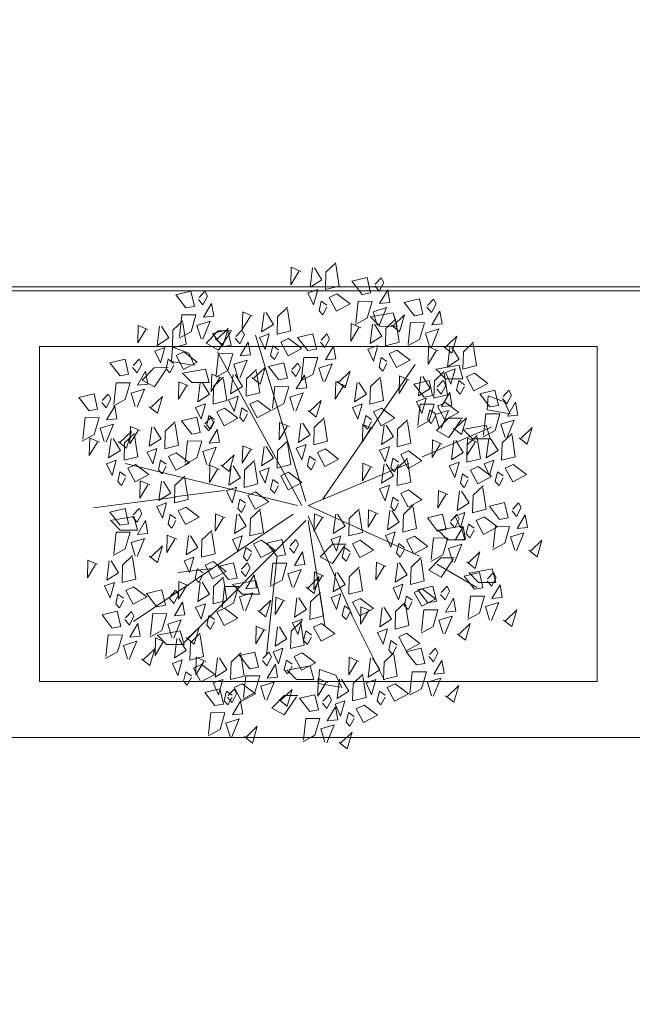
# Model space of a CAD drawing. Header units: centimetres. Extents: x -122 to 72759, y 3298 to 43172.
# Tile 102 of 243: x 37229 to 37284, y 10607 to 10695. Entities that reach past the tile are written whole.
import ezdxf

# ---------------------------------------------------------------- set-up
doc = ezdxf.new("R2010")
doc.units = ezdxf.units.CM
doc.header["$MEASUREMENT"] = 0
for name, color, linetype, lineweight in [('1-meble', 7, 'Continuous', 5), ('_ nowe meble', 7, 'Continuous', 5), ('wymiarowanie', 7, 'Continuous', 5), ('ZZZ_Xref', 7, 'Continuous', 5)]:
    doc.layers.add(name, color=color, linetype=linetype, lineweight=lineweight)

# ---------------------------------------------------------------- blocks, each defined once
blk = doc.blocks.new('G$CA1DC9C89')
at = {"layer": '1-meble', "lineweight": 5}
for p, q in [((2612.447, 56.315), (2613.809, 56.636)), ((2615.073, 56.625), (2614.543, 56.057)), ((2615.307, 56.193), (2615.073, 56.625)), ((2611.299, 15.002), (2612.032, 14.422))]:
    blk.add_line(p, q, dxfattribs=at)
blk.add_lwpolyline([(2607.864, 57.187), (2607.006, 57.558), (2606.964, 55.994), (2607.691, 57.192)], dxfattribs=at)
at = {"layer": '_ nowe meble', "lineweight": 5, "ltscale": 0.5}
blk.add_lwpolyline([(162.24, 764.75), (77.148, 765.377), (77.148, 495.811), (65.135, 495.811), (65.135, 465.817), (53.148, 465.817), (53.158, 56.244), (4727.78, 55.452)], dxfattribs=at)
at = {"layer": 'wymiarowanie', "lineweight": 5, "ltscale": 0.5}
blk.add_lwpolyline([(2759.446, 55.452), (2759.446, 15.452), (1725.13, 15.452), (1725.13, 3.452), (1437.13, 3.54), (1437.13, -8.46), (957.13, -8.46), (957.13, 3.489), (1.148, 3.489), (1.148, 633.817), (13.148, 633.817), (13.148, 645.817), (25.148, 645.817), (25.135, 705.817), (37.13, 705.817), (36.768, 764.653), (77.148, 765.377), (77.148, 495.811), (65.135, 495.817), (65.135, 465.817), (53.135, 465.817), (53.148, 55.539)], close=True, dxfattribs=at)
at = {"lineweight": 5, "ltscale": 0.5}
blk.add_wipeout([(2579.446, 55.452), (2639.446, 55.452), (2639.446, 15.452), (2579.446, 15.452)], dxfattribs=at).dxf.layer = '_ nowe meble'
at = {"layer": '1-meble', "lineweight": 5}
for p, q in [((2613.809, 56.636), (2614.13, 55.273)), ((2613.365, 55.136), (2612.447, 56.315)), ((2614.493, 55.89), (2614.894, 55.409)), ((2614.894, 55.409), (2615.307, 56.193)), ((2614.13, 55.273), (2613.365, 55.136)), ((2615.658, 55.545), (2614.931, 54.311)), ((2615.862, 54.398), (2615.658, 55.545)), ((2612.792, 52.587), (2613.002, 54.519)), ((2613.002, 54.519), (2614.265, 54.508)), ((2614.265, 54.508), (2613.821, 53.008)), ((2614.352, 53.576), (2615.548, 53.947)), ((2615.548, 53.947), (2614.888, 52.33)), ((2614.931, 54.311), (2615.862, 54.398)), ((2613.821, 53.008), (2612.743, 52.421)), ((2614.938, 52.274), (2614.073, 53.146)), ((2614.247, 53.145), (2616.16, 53.485)), ((2614.721, 52.379), (2614.352, 53.576)), ((2617.163, 53.288), (2616.152, 52.318)), ((2616.16, 53.485), (2616.502, 52.268)), ((2616.719, 51.788), (2617.163, 53.288)), ((2616.502, 52.268), (2614.938, 52.274)), ((2615.985, 52.367), (2616.719, 51.788)), ((2599.371, 50.748), (2600.466, 51.865)), ((2600.466, 51.865), (2601.694, 51.877)), ((2601.573, 51.753), (2600.482, 50.145)), ((2596.271, 49.134), (2596.361, 50.395)), ((2596.361, 50.395), (2597.83, 49.86)), ((2600.482, 50.145), (2599.371, 50.748)), ((2597.83, 49.86), (2598.35, 48.747)), ((2600.294, 47.895), (2600.504, 49.827)), ((2600.504, 49.827), (2601.768, 49.815)), ((2601.768, 49.815), (2601.324, 48.315)), ((2593.643, 47.446), (2594.738, 48.562)), ((2594.738, 48.562), (2595.966, 48.575)), ((2598.187, 48.806), (2596.271, 49.134)), ((2601.854, 48.883), (2603.05, 49.254)), ((2602.224, 47.686), (2601.854, 48.883)), ((2620.148, 48.453), (2622.061, 48.792)), ((2622.061, 48.792), (2622.404, 47.576)), ((2595.844, 48.451), (2594.753, 46.843)), ((2598.101, 47.234), (2597.235, 48.106)), ((2597.409, 48.105), (2599.322, 48.444)), ((2599.322, 48.444), (2599.665, 47.228)), ((2601.324, 48.315), (2600.245, 47.728)), ((2620.84, 47.582), (2619.974, 48.453)), ((2594.753, 46.843), (2593.643, 47.446)), ((2599.665, 47.228), (2598.101, 47.234)), ((2622.404, 47.576), (2620.84, 47.582)), ((2587.972, 45.887), (2589.334, 46.209)), ((2588.89, 44.709), (2587.972, 45.887)), ((2589.334, 46.209), (2589.655, 44.845)), ((2590.598, 46.197), (2590.068, 45.629)), ((2590.832, 45.765), (2590.598, 46.197)), ((2624.565, 44.789), (2624.654, 46.05)), ((2624.654, 46.05), (2626.124, 45.515)), ((2590.019, 45.462), (2590.419, 44.981)), ((2590.419, 44.981), (2590.832, 45.765)), ((2591.184, 45.118), (2590.456, 43.883)), ((2591.387, 43.97), (2591.184, 45.118)), ((2626.124, 45.515), (2626.644, 44.402)), ((2589.655, 44.845), (2588.89, 44.709)), ((2626.48, 44.461), (2624.565, 44.789)), ((2588.317, 42.16), (2588.527, 44.091)), ((2588.527, 44.091), (2589.79, 44.08)), ((2589.79, 44.08), (2589.347, 42.58)), ((2589.877, 43.148), (2591.073, 43.519)), ((2591.073, 43.519), (2590.413, 41.902)), ((2590.456, 43.883), (2591.387, 43.97)), ((2620.027, 42.927), (2621.122, 44.044)), ((2621.122, 44.044), (2622.35, 44.056)), ((2622.229, 43.932), (2621.138, 42.324)), ((2622.578, 43.065), (2624.491, 43.404)), ((2624.491, 43.404), (2624.834, 42.188)), ((2589.347, 42.58), (2588.268, 41.993)), ((2590.247, 41.951), (2589.877, 43.148)), ((2592.688, 42.86), (2591.677, 41.89)), ((2592.244, 41.36), (2592.688, 42.86)), ((2621.138, 42.324), (2620.027, 42.927)), ((2623.27, 42.194), (2622.405, 43.066)), ((2591.51, 41.94), (2592.244, 41.36)), ((2624.834, 42.188), (2623.27, 42.194)), ((2591.678, 34.026), (2590.813, 34.897)), ((2590.987, 34.897), (2592.9, 35.236)), ((2592.9, 35.236), (2593.243, 34.02)), ((2593.243, 34.02), (2591.678, 34.026)), ((2621.014, 33.157), (2620.148, 34.028)), ((2620.322, 34.028), (2622.235, 34.367)), ((2622.235, 34.367), (2622.578, 33.151)), ((2609.612, 31.63), (2610.707, 32.747)), ((2610.707, 32.747), (2611.935, 32.76)), ((2611.814, 32.635), (2610.723, 31.028)), ((2622.578, 33.151), (2621.014, 33.157)), ((2610.723, 31.028), (2609.612, 31.63)), ((2619.332, 30.414), (2620.428, 31.53)), ((2620.428, 31.53), (2621.656, 31.543)), ((2621.534, 31.419), (2620.443, 29.811)), ((2620.443, 29.811), (2619.332, 30.414)), ((2623.791, 29.333), (2622.925, 30.205)), ((2623.099, 30.204), (2625.012, 30.544)), ((2625.012, 30.544), (2625.355, 29.327)), ((2602.614, 28.291), (2601.749, 29.162)), ((2601.922, 29.161), (2603.835, 29.501)), ((2603.835, 29.501), (2604.178, 28.284)), ((2625.355, 29.327), (2623.791, 29.333)), ((2594.047, 28.334), (2595.41, 28.655)), ((2594.966, 27.155), (2594.047, 28.334)), ((2595.41, 28.655), (2595.73, 27.292)), ((2596.673, 28.644), (2596.143, 28.076)), ((2596.908, 28.212), (2596.673, 28.644)), ((2604.178, 28.284), (2602.614, 28.291)), ((2608.731, 27.581), (2609.622, 28.426)), ((2609.618, 28.252), (2609.913, 26.332)), ((2618.348, 28.681), (2619.711, 29.003)), ((2619.267, 27.503), (2618.348, 28.681)), ((2619.711, 29.003), (2620.031, 27.639)), ((2620.395, 28.257), (2620.796, 27.776)), ((2620.975, 28.991), (2620.444, 28.423)), ((2620.796, 27.776), (2621.209, 28.56)), ((2621.209, 28.56), (2620.975, 28.991)), ((2596.094, 27.909), (2596.495, 27.428)), ((2596.495, 27.428), (2596.908, 28.212)), ((2597.259, 27.564), (2596.532, 26.33)), ((2597.462, 26.417), (2597.259, 27.564)), ((2605.617, 28.013), (2605.575, 26.449)), ((2605.575, 26.449), (2606.302, 27.646)), ((2606.476, 27.642), (2605.617, 28.013)), ((2607.306, 26.228), (2607.526, 27.961)), ((2607.7, 27.956), (2608.366, 26.895)), ((2608.689, 26.017), (2608.731, 27.581)), ((2616.369, 26.712), (2617.26, 27.557)), ((2617.255, 27.383), (2617.551, 25.463)), ((2620.031, 27.639), (2619.267, 27.503)), ((2621.56, 27.912), (2620.833, 26.677)), ((2621.764, 26.764), (2621.56, 27.912)), ((2590.055, 26.422), (2591.417, 26.744)), ((2591.417, 26.744), (2591.738, 25.38)), ((2592.681, 26.732), (2592.151, 26.164)), ((2592.915, 26.3), (2592.681, 26.732)), ((2594.392, 24.606), (2594.602, 26.538)), ((2594.602, 26.538), (2595.866, 26.527)), ((2595.73, 27.292), (2594.966, 27.155)), ((2595.866, 26.527), (2595.422, 25.027)), ((2608.366, 26.895), (2607.306, 26.228)), ((2613.255, 27.144), (2613.213, 25.58)), ((2613.213, 25.58), (2613.94, 26.777)), ((2614.113, 26.773), (2613.255, 27.144)), ((2614.943, 25.359), (2615.164, 27.092)), ((2615.337, 27.087), (2616.003, 26.026)), ((2616.327, 25.148), (2616.369, 26.712)), ((2618.694, 24.954), (2618.903, 26.886)), ((2618.903, 26.886), (2620.167, 26.874)), ((2620.167, 26.874), (2619.723, 25.374)), ((2620.833, 26.677), (2621.764, 26.764)), ((2590.973, 25.244), (2590.055, 26.422)), ((2592.102, 25.997), (2592.502, 25.516)), ((2592.502, 25.516), (2592.915, 26.3)), ((2593.267, 25.653), (2592.539, 24.418)), ((2593.47, 24.505), (2593.267, 25.653)), ((2595.952, 25.595), (2597.148, 25.966)), ((2596.322, 24.398), (2595.952, 25.595)), ((2597.148, 25.966), (2596.488, 24.349)), ((2596.532, 26.33), (2597.462, 26.417)), ((2606.996, 24.974), (2607.887, 25.819)), ((2607.995, 26.036), (2607.118, 25.712)), ((2607.118, 25.712), (2607.611, 24.655)), ((2607.611, 24.655), (2607.995, 26.036)), ((2607.882, 25.645), (2608.177, 23.725)), ((2609.913, 26.332), (2608.689, 26.017)), ((2609.017, 25.313), (2609.721, 25.642)), ((2609.721, 25.642), (2610.912, 24.74)), ((2616.003, 26.026), (2614.943, 25.359)), ((2620.253, 25.942), (2621.449, 26.314)), ((2620.623, 24.746), (2620.253, 25.942)), ((2621.449, 26.314), (2620.79, 24.696)), ((2623.064, 25.654), (2622.053, 24.685)), ((2622.621, 24.154), (2623.064, 25.654)), ((2591.738, 25.38), (2590.973, 25.244)), ((2595.422, 25.027), (2594.343, 24.44)), ((2595.153, 24.643), (2597.066, 24.982)), ((2597.066, 24.982), (2597.409, 23.766)), ((2598.763, 25.307), (2597.752, 24.337)), ((2597.969, 23.931), (2598.86, 24.776)), ((2598.319, 23.807), (2598.763, 25.307)), ((2603.882, 25.406), (2603.839, 23.842)), ((2603.839, 23.842), (2604.566, 25.039)), ((2604.74, 25.035), (2603.882, 25.406)), ((2605.57, 23.622), (2605.79, 25.354)), ((2605.964, 25.349), (2606.63, 24.288)), ((2606.953, 23.41), (2606.996, 24.974)), ((2608.314, 24.984), (2608.117, 24.12)), ((2608.825, 24.623), (2608.314, 24.984)), ((2609.679, 24.078), (2609.017, 25.313)), ((2610.912, 24.74), (2609.679, 24.078)), ((2615.633, 25.167), (2614.756, 24.843)), ((2614.756, 24.843), (2615.248, 23.787)), ((2615.248, 23.787), (2615.633, 25.167)), ((2617.551, 25.463), (2616.327, 25.148)), ((2616.655, 24.444), (2617.358, 24.773)), ((2617.358, 24.773), (2618.55, 23.871)), ((2619.723, 25.374), (2618.644, 24.787)), ((2621.887, 24.734), (2622.621, 24.154)), ((2590.4, 22.695), (2590.61, 24.626)), ((2590.61, 24.626), (2591.873, 24.615)), ((2591.873, 24.615), (2591.43, 23.115)), ((2591.96, 23.683), (2593.156, 24.054)), ((2593.156, 24.054), (2592.496, 22.437)), ((2592.539, 24.418), (2593.47, 24.505)), ((2594.855, 24.363), (2594.813, 22.799)), ((2594.813, 22.799), (2595.54, 23.997)), ((2595.714, 23.992), (2594.855, 24.363)), ((2595.844, 23.772), (2594.979, 24.643)), ((2596.544, 22.579), (2596.764, 24.311)), ((2596.938, 24.307), (2597.604, 23.246)), ((2597.586, 24.386), (2598.319, 23.807)), ((2597.927, 22.368), (2597.969, 23.931)), ((2598.856, 24.603), (2599.151, 22.682)), ((2606.63, 24.288), (2605.57, 23.622)), ((2608.117, 24.12), (2608.455, 23.763)), ((2608.455, 23.763), (2608.82, 24.449)), ((2615.951, 24.115), (2615.755, 23.251)), ((2616.463, 23.754), (2615.951, 24.115)), ((2617.316, 23.209), (2616.655, 24.444)), ((2618.55, 23.871), (2617.316, 23.209)), ((2591.43, 23.115), (2590.351, 22.528)), ((2592.33, 22.486), (2591.96, 23.683)), ((2594.771, 23.395), (2593.76, 22.425)), ((2594.327, 21.895), (2594.771, 23.395)), ((2597.409, 23.766), (2595.844, 23.772)), ((2597.604, 23.246), (2596.544, 22.579)), ((2601.615, 22.193), (2602.506, 23.038)), ((2602.379, 22.772), (2603.741, 23.094)), ((2603.741, 23.094), (2604.062, 21.73)), ((2605.005, 23.082), (2604.475, 22.514)), ((2605.239, 22.651), (2605.005, 23.082)), ((2606.259, 23.429), (2605.382, 23.105)), ((2605.382, 23.105), (2605.875, 22.049)), ((2605.875, 22.049), (2606.259, 23.429)), ((2608.177, 23.725), (2606.953, 23.41)), ((2607.282, 22.706), (2607.985, 23.035)), ((2607.985, 23.035), (2609.176, 22.133)), ((2615.327, 22.193), (2616.218, 23.038)), ((2615.755, 23.251), (2616.092, 22.894)), ((2616.092, 22.894), (2616.458, 23.58)), ((2617.307, 23.12), (2618.669, 23.441)), ((2618.225, 21.942), (2617.307, 23.12)), ((2618.669, 23.441), (2618.99, 22.078)), ((2619.933, 23.43), (2619.403, 22.862)), ((2619.754, 22.214), (2620.167, 22.998)), ((2620.167, 22.998), (2619.933, 23.43)), ((2593.593, 22.475), (2594.327, 21.895)), ((2597.233, 22.386), (2596.356, 22.062)), ((2596.356, 22.062), (2596.849, 21.006)), ((2596.849, 21.006), (2597.233, 22.386)), ((2599.151, 22.682), (2597.927, 22.368)), ((2598.501, 22.625), (2598.458, 21.061)), ((2598.458, 21.061), (2599.185, 22.259)), ((2599.359, 22.254), (2598.501, 22.625)), ((2600.189, 20.841), (2600.409, 22.573)), ((2600.583, 22.569), (2601.249, 21.508)), ((2601.572, 20.63), (2601.615, 22.193)), ((2603.298, 21.594), (2602.379, 22.772)), ((2602.501, 22.865), (2602.796, 20.944)), ((2604.426, 22.348), (2604.826, 21.867)), ((2604.826, 21.867), (2605.239, 22.651)), ((2606.578, 22.377), (2606.381, 21.513)), ((2607.089, 22.016), (2606.578, 22.377)), ((2607.943, 21.471), (2607.282, 22.706)), ((2609.176, 22.133), (2607.943, 21.471)), ((2612.213, 22.625), (2612.171, 21.061)), ((2612.171, 21.061), (2612.898, 22.259)), ((2613.072, 22.254), (2612.213, 22.625)), ((2613.902, 20.841), (2614.122, 22.573)), ((2614.296, 22.569), (2614.962, 21.508)), ((2615.285, 20.63), (2615.327, 22.193)), ((2616.214, 22.865), (2616.509, 20.944)), ((2618.99, 22.078), (2618.225, 21.942)), ((2619.354, 22.695), (2619.754, 22.214)), ((2620.519, 22.35), (2619.791, 21.116)), ((2620.722, 21.203), (2620.519, 22.35)), ((2597.552, 21.335), (2597.355, 20.471)), ((2598.063, 20.973), (2597.552, 21.335)), ((2598.255, 21.663), (2598.959, 21.992)), ((2598.917, 20.428), (2598.255, 21.663)), ((2598.959, 21.992), (2600.15, 21.091)), ((2601.249, 21.508), (2600.189, 20.841)), ((2604.062, 21.73), (2603.298, 21.594)), ((2605.591, 22.003), (2604.863, 20.768)), ((2605.794, 20.855), (2605.591, 22.003)), ((2606.381, 21.513), (2606.719, 21.156)), ((2607.474, 20.644), (2606.609, 21.515)), ((2606.719, 21.156), (2607.085, 21.842)), ((2606.783, 21.514), (2608.696, 21.854)), ((2608.696, 21.854), (2609.038, 20.637)), ((2609.464, 20.284), (2609.553, 21.545)), ((2609.553, 21.545), (2611.022, 21.01)), ((2614.962, 21.508), (2613.902, 20.841)), ((2617.652, 19.393), (2617.862, 21.324)), ((2617.862, 21.324), (2619.126, 21.313)), ((2619.126, 21.313), (2618.682, 19.813)), ((2619.791, 21.116), (2620.722, 21.203)), ((2597.355, 20.471), (2597.693, 20.114)), ((2597.693, 20.114), (2598.058, 20.799)), ((2600.15, 21.091), (2598.917, 20.428)), ((2600.878, 20.648), (2600.001, 20.324)), ((2600.001, 20.324), (2600.494, 19.268)), ((2600.494, 19.268), (2600.878, 20.648)), ((2602.796, 20.944), (2601.572, 20.63)), ((2602.724, 19.045), (2602.934, 20.977)), ((2602.934, 20.977), (2604.198, 20.965)), ((2604.198, 20.965), (2603.754, 19.465)), ((2604.284, 20.033), (2605.48, 20.405)), ((2605.48, 20.405), (2604.82, 18.787)), ((2604.863, 20.768), (2605.794, 20.855)), ((2609.038, 20.637), (2607.474, 20.644)), ((2609.436, 20.713), (2609.394, 19.15)), ((2609.394, 19.15), (2610.121, 20.347)), ((2610.294, 20.342), (2609.436, 20.713)), ((2611.022, 21.01), (2611.542, 19.897)), ((2611.124, 18.929), (2611.345, 20.662)), ((2611.518, 20.657), (2612.184, 19.596)), ((2612.55, 20.281), (2613.441, 21.127)), ((2613.436, 20.953), (2613.732, 19.033)), ((2614.591, 20.648), (2613.714, 20.324)), ((2613.714, 20.324), (2614.207, 19.268)), ((2614.207, 19.268), (2614.591, 20.648)), ((2616.509, 20.944), (2615.285, 20.63)), ((2619.212, 20.381), (2620.408, 20.752)), ((2619.582, 19.184), (2619.212, 20.381)), ((2620.408, 20.752), (2619.748, 19.135)), ((2599.255, 19.47), (2600.617, 19.792)), ((2600.173, 18.292), (2599.255, 19.47)), ((2600.617, 19.792), (2600.938, 18.428)), ((2601.197, 19.597), (2601, 18.733)), ((2601.708, 19.235), (2601.197, 19.597)), ((2601.881, 19.78), (2601.351, 19.212)), ((2602.115, 19.348), (2601.881, 19.78)), ((2601.901, 19.925), (2602.604, 20.254)), ((2602.562, 18.69), (2601.901, 19.925)), ((2602.604, 20.254), (2603.795, 19.353)), ((2603.754, 19.465), (2602.675, 18.878)), ((2604.654, 18.837), (2604.284, 20.033)), ((2607.095, 19.745), (2606.084, 18.776)), ((2606.651, 18.245), (2607.095, 19.745)), ((2611.379, 19.956), (2609.464, 20.284)), ((2612.184, 19.596), (2611.124, 18.929)), ((2612.508, 18.718), (2612.55, 20.281)), ((2614.91, 19.597), (2614.713, 18.733)), ((2615.421, 19.235), (2614.91, 19.597)), ((2615.613, 19.925), (2616.317, 20.254)), ((2616.275, 18.69), (2615.613, 19.925)), ((2616.317, 20.254), (2617.508, 19.353)), ((2618.682, 19.813), (2617.603, 19.226)), ((2622.023, 20.093), (2621.012, 19.123)), ((2621.579, 18.593), (2622.023, 20.093)), ((2601, 18.733), (2601.338, 18.376)), ((2601.301, 19.046), (2601.702, 18.564)), ((2601.338, 18.376), (2601.704, 19.061)), ((2601.702, 18.564), (2602.115, 19.348)), ((2602.466, 18.701), (2601.739, 17.466)), ((2602.67, 17.553), (2602.466, 18.701)), ((2603.795, 19.353), (2602.562, 18.69)), ((2605.272, 18.074), (2606.368, 19.191)), ((2605.918, 18.825), (2606.651, 18.245)), ((2606.368, 19.191), (2607.596, 19.204)), ((2607.474, 19.079), (2606.383, 17.472)), ((2607.76, 18.949), (2609.122, 19.27)), ((2608.679, 17.771), (2607.76, 18.949)), ((2609.122, 19.27), (2609.443, 17.907)), ((2609.807, 18.524), (2610.207, 18.043)), ((2610.386, 19.259), (2609.856, 18.691)), ((2610.207, 18.043), (2610.62, 18.827)), ((2610.62, 18.827), (2610.386, 19.259)), ((2611.814, 18.737), (2610.937, 18.413)), ((2611.429, 17.356), (2611.814, 18.737)), ((2613.732, 19.033), (2612.508, 18.718)), ((2614.713, 18.733), (2615.051, 18.376)), ((2615.051, 18.376), (2615.416, 19.061)), ((2617.508, 19.353), (2616.275, 18.69)), ((2620.845, 19.173), (2621.579, 18.593)), ((2599.6, 15.743), (2599.809, 17.675)), ((2599.809, 17.675), (2601.073, 17.663)), ((2600.938, 18.428), (2600.173, 18.292)), ((2601.073, 17.663), (2600.629, 16.163)), ((2606.383, 17.472), (2605.272, 18.074)), ((2609.443, 17.907), (2608.679, 17.771)), ((2610.972, 18.179), (2610.244, 16.945)), ((2610.937, 18.413), (2611.429, 17.356)), ((2611.175, 17.032), (2610.972, 18.179)), ((2612.133, 17.685), (2611.936, 16.821)), ((2612.644, 17.323), (2612.133, 17.685)), ((2612.836, 18.014), (2613.54, 18.342)), ((2613.497, 16.779), (2612.836, 18.014)), ((2613.54, 18.342), (2614.731, 17.441)), ((2601.159, 16.731), (2602.355, 17.102)), ((2602.355, 17.102), (2601.696, 15.485)), ((2601.739, 17.466), (2602.67, 17.553)), ((2608.105, 15.222), (2608.315, 17.153)), ((2608.315, 17.153), (2609.579, 17.142)), ((2609.579, 17.142), (2609.135, 15.642)), ((2610.244, 16.945), (2611.175, 17.032)), ((2611.936, 16.821), (2612.273, 16.464)), ((2612.273, 16.464), (2612.639, 17.15)), ((2614.731, 17.441), (2613.497, 16.779)), ((2600.629, 16.163), (2599.551, 15.576)), ((2601.529, 15.534), (2601.159, 16.731)), ((2603.971, 16.443), (2602.96, 15.474)), ((2603.527, 14.943), (2603.971, 16.443)), ((2609.665, 16.21), (2610.861, 16.581)), ((2610.035, 15.013), (2609.665, 16.21)), ((2610.861, 16.581), (2610.201, 14.964)), ((2612.476, 15.922), (2611.465, 14.952)), ((2612.032, 14.422), (2612.476, 15.922)), ((2602.793, 15.523), (2603.527, 14.943)), ((2609.135, 15.642), (2608.056, 15.055))]:
    blk.add_line(p, q, dxfattribs=at)
for points in [[(2609.088, 57.502), (2609.754, 56.44), (2608.694, 55.774), (2608.915, 57.506)], [(2611.006, 57.797), (2611.302, 55.877), (2610.078, 55.562), (2610.12, 57.126), (2611.011, 57.971)], [(2598.698, 54.674), (2599.098, 54.192), (2599.511, 54.976), (2599.277, 55.408), (2598.747, 54.84)], [(2619.18, 53.978), (2619.581, 53.497), (2619.994, 54.281), (2619.76, 54.713), (2619.229, 54.145)], [(2606.667, 53.8), (2606.962, 51.88), (2605.738, 51.565), (2605.78, 53.129), (2606.671, 53.974)], [(2610.214, 54.168), (2609.703, 54.529), (2609.506, 53.665), (2609.843, 53.309), (2610.209, 53.994)], [(2596.996, 51.371), (2597.206, 53.303), (2598.469, 53.291), (2598.026, 51.791), (2596.947, 51.204)], [(2603.525, 53.19), (2602.667, 53.56), (2602.624, 51.997), (2603.351, 53.194)], [(2604.749, 53.504), (2605.415, 52.443), (2604.355, 51.776), (2604.575, 53.509)], [(2616.387, 52.757), (2616.683, 50.837), (2615.459, 50.522), (2615.501, 52.086), (2616.392, 52.931)], [(2594.151, 51.973), (2593.293, 52.344), (2593.251, 50.78), (2593.978, 51.978)], [(2595.375, 52.288), (2596.041, 51.227), (2594.981, 50.56), (2595.202, 52.292)], [(2597.293, 52.584), (2597.589, 50.663), (2596.365, 50.349), (2596.407, 51.912), (2597.298, 52.757)], [(2598.926, 51.162), (2598.556, 52.359), (2599.752, 52.73), (2599.092, 51.113)], [(2600.189, 51.151), (2600.923, 50.571), (2601.367, 52.071), (2600.356, 51.102)], [(2613.245, 52.147), (2612.387, 52.518), (2612.345, 50.954), (2613.072, 52.151)], [(2614.469, 52.461), (2615.135, 51.4), (2614.075, 50.734), (2614.296, 52.466)], [(2617.479, 50.676), (2617.688, 52.607), (2618.952, 52.596), (2618.508, 51.096), (2617.429, 50.509)], [(2601.996, 51.198), (2602.396, 50.717), (2602.809, 51.501), (2602.575, 51.932), (2602.045, 51.364)], [(2608.327, 36.589), (2603.805, 51.492)], [(2609.633, 50.85), (2610.034, 50.369), (2610.447, 51.153), (2610.213, 51.585), (2609.682, 51.017)], [(2619.408, 50.467), (2619.038, 51.664), (2620.234, 52.035), (2619.575, 50.418)], [(2620.672, 50.456), (2621.405, 49.876), (2621.849, 51.376), (2620.838, 50.406)], [(2605.874, 50.171), (2605.363, 50.532), (2605.166, 49.668), (2605.504, 49.311), (2605.87, 49.997)], [(2620.188, 50.061), (2619.33, 50.432), (2619.288, 48.869), (2620.015, 50.066)], [(2621.412, 50.376), (2622.078, 49.315), (2621.019, 48.648), (2621.239, 50.381)], [(2623.331, 50.672), (2623.626, 48.751), (2622.402, 48.437), (2622.444, 50), (2623.335, 50.846)], [(2607.95, 36.212), (2600.414, 49.983)], [(2607.932, 47.547), (2608.141, 49.479), (2609.405, 49.468), (2608.961, 47.968), (2607.882, 47.381)], [(2615.595, 49.128), (2615.084, 49.489), (2614.887, 48.625), (2615.224, 48.268), (2615.59, 48.954)], [(2592.796, 48.591), (2593.197, 48.11), (2593.61, 48.894), (2593.375, 49.325), (2592.845, 48.757)], [(2596.501, 48.954), (2595.99, 49.316), (2595.793, 48.452), (2596.13, 48.095), (2596.496, 48.78)], [(2603.05, 49.254), (2602.39, 47.637)], [(2603.487, 47.675), (2604.221, 47.095), (2604.665, 48.595), (2603.654, 47.626)], [(2607.029, 48.243), (2607.43, 47.762), (2607.843, 48.546), (2607.609, 48.978), (2607.079, 48.41)], [(2609.861, 47.339), (2609.491, 48.536), (2610.687, 48.907), (2610.028, 47.29)], [(2609.834, 36.778), (2618.124, 48.851)], [(2600.747, 47.628), (2599.889, 47.999), (2599.847, 46.435), (2600.574, 47.633)], [(2600.939, 47.544), (2601.234, 45.623), (2600.01, 45.308), (2600.052, 46.872), (2600.943, 47.717)], [(2601.971, 47.943), (2602.637, 46.882), (2601.578, 46.215), (2601.798, 47.947)], [(2603.89, 48.239), (2604.185, 46.318), (2602.961, 46.004), (2603.003, 47.567), (2603.894, 48.412)], [(2611.125, 47.327), (2611.859, 46.748), (2612.302, 48.248), (2611.291, 47.278)], [(2614.999, 47.544), (2615.294, 45.623), (2614.07, 45.308), (2614.112, 46.872), (2615.003, 47.717)], [(2617.585, 47.454), (2616.727, 47.825), (2616.684, 46.262), (2617.411, 47.459)], [(2618.809, 47.769), (2619.475, 46.708), (2618.415, 46.041), (2618.635, 47.774)], [(2620.727, 48.065), (2621.022, 46.145), (2619.798, 45.83), (2619.84, 47.393), (2620.732, 48.239)], [(2591.094, 45.288), (2591.304, 47.22), (2592.568, 47.208), (2592.124, 45.708), (2591.045, 45.121)], [(2597.797, 46.933), (2596.938, 47.304), (2596.896, 45.74), (2597.623, 46.938)], [(2599.021, 47.248), (2599.687, 46.187), (2598.627, 45.52), (2598.847, 47.252)], [(2605.328, 44.94), (2605.538, 46.872), (2606.801, 46.861), (2606.357, 45.361), (2605.279, 44.774)], [(2611.857, 46.933), (2610.998, 47.304), (2610.956, 45.74), (2611.683, 46.938)], [(2613.081, 47.248), (2613.747, 46.187), (2612.687, 45.52), (2612.907, 47.252)], [(2620.048, 46.679), (2620.449, 46.198), (2620.862, 46.982), (2620.627, 47.414), (2620.097, 46.846)], [(2622.538, 47.042), (2622.027, 47.404), (2621.83, 46.54), (2622.167, 46.183), (2622.533, 46.869)], [(2593.024, 45.08), (2592.654, 46.276), (2593.85, 46.648), (2593.19, 45.03)], [(2594.288, 45.068), (2595.021, 44.488), (2595.465, 45.988), (2594.454, 45.019)], [(2607.258, 44.732), (2606.888, 45.929), (2608.084, 46.3), (2607.424, 44.683)], [(2625.95, 45.81), (2626.35, 45.329), (2626.763, 46.113), (2626.529, 46.545), (2625.999, 45.977)], [(2608.521, 44.72), (2609.255, 44.141), (2609.699, 45.641), (2608.688, 44.671)], [(2618.347, 43.376), (2618.556, 45.308), (2619.82, 45.297), (2619.376, 43.797), (2618.297, 43.21)], [(2599.218, 43.377), (2599.619, 42.896), (2600.032, 43.68), (2599.798, 44.112), (2599.268, 43.544)], [(2600.146, 43.914), (2599.635, 44.275), (2599.438, 43.411), (2599.776, 43.055), (2600.141, 43.74)], [(2603.097, 44.609), (2602.586, 44.971), (2602.389, 44.107), (2602.726, 43.75), (2603.092, 44.435)], [(2614.206, 43.914), (2613.695, 44.275), (2613.498, 43.411), (2613.836, 43.055), (2614.201, 43.74)], [(2619.934, 44.435), (2619.423, 44.797), (2619.226, 43.933), (2619.564, 43.576), (2619.93, 44.262)], [(2620.276, 43.168), (2619.906, 44.365), (2621.102, 44.736), (2620.442, 43.119)], [(2624.248, 42.507), (2624.458, 44.439), (2625.722, 44.428), (2625.278, 42.928), (2624.199, 42.341)], [(2593.457, 42.936), (2592.599, 43.307), (2592.557, 41.743), (2593.284, 42.94)], [(2594.681, 43.25), (2595.347, 42.189), (2594.287, 41.522), (2594.508, 43.255)], [(2596.599, 43.546), (2596.895, 41.626), (2595.671, 41.311), (2595.713, 42.875), (2596.604, 43.72)], [(2606.823, 43.283), (2605.965, 43.654), (2605.922, 42.091), (2606.649, 43.288)], [(2608.047, 43.598), (2608.713, 42.537), (2607.653, 41.87), (2607.873, 43.603)], [(2609.965, 43.894), (2610.26, 41.973), (2609.036, 41.659), (2609.078, 43.222), (2609.97, 44.068)], [(2614.287, 43.109), (2613.429, 43.48), (2613.386, 41.917), (2614.113, 43.114)], [(2615.511, 43.424), (2616.177, 42.363), (2615.117, 41.696), (2615.337, 43.429)], [(2617.429, 43.72), (2617.724, 41.8), (2616.5, 41.485), (2616.542, 43.049), (2617.433, 43.894)], [(2618.739, 40.586), (2624.957, 43.227)], [(2621.54, 43.156), (2622.273, 42.577), (2622.717, 44.077), (2621.706, 43.107)], [(2626.178, 42.299), (2625.808, 43.496), (2627.004, 43.867), (2626.344, 42.25)], [(2592.954, 42.504), (2593.249, 40.583), (2592.025, 40.268), (2592.068, 41.832), (2592.959, 42.677)], [(2623.678, 42.33), (2623.973, 40.409), (2622.749, 40.095), (2622.791, 41.658), (2623.682, 42.503)], [(2626.802, 42.504), (2627.098, 40.583), (2625.874, 40.268), (2625.916, 41.832), (2626.807, 42.677)], [(2627.442, 42.287), (2628.175, 41.708), (2628.619, 43.208), (2627.608, 42.238)], [(2589.812, 41.893), (2588.954, 42.264), (2588.911, 40.7), (2589.638, 41.898)], [(2591.036, 42.208), (2591.702, 41.146), (2590.642, 40.48), (2590.862, 42.212)], [(2597.517, 40.074), (2597.726, 42.006), (2598.99, 41.994), (2598.546, 40.495), (2597.468, 39.908)], [(2603.525, 41.198), (2602.667, 41.569), (2602.624, 40.005), (2603.351, 41.202)], [(2604.749, 41.512), (2605.415, 40.451), (2604.355, 39.784), (2604.575, 41.517)], [(2606.667, 41.808), (2606.962, 39.888), (2605.738, 39.573), (2605.78, 41.137), (2606.671, 41.982)], [(2620.536, 41.719), (2619.677, 42.09), (2619.635, 40.526), (2620.362, 41.724)], [(2621.76, 42.034), (2622.426, 40.973), (2621.366, 40.306), (2621.586, 42.038)], [(2623.66, 41.893), (2622.802, 42.264), (2622.76, 40.7), (2623.487, 41.898)], [(2624.884, 42.208), (2625.55, 41.146), (2624.49, 40.48), (2624.711, 42.212)], [(2599.446, 39.866), (2599.077, 41.063), (2600.272, 41.434), (2599.613, 39.816)], [(2600.71, 39.854), (2601.444, 39.275), (2601.888, 40.774), (2600.877, 39.805)], [(2609.172, 40.264), (2608.661, 40.626), (2608.464, 39.762), (2608.802, 39.405), (2609.168, 40.091)], [(2607.573, 36.212), (2592.124, 39.985)], [(2595.807, 39.917), (2595.295, 40.278), (2595.098, 39.414), (2595.436, 39.057), (2595.802, 39.743)], [(2600.574, 39.46), (2599.716, 39.831), (2599.673, 38.267), (2600.4, 39.464)], [(2601.798, 39.774), (2602.464, 38.713), (2601.404, 38.046), (2601.624, 39.779)], [(2603.716, 40.07), (2604.011, 38.15), (2602.787, 37.835), (2602.83, 39.399), (2603.721, 40.244)], [(2617.559, 39.985), (2608.515, 36.212), (2618.501, 31.684)], [(2614.287, 39.634), (2613.429, 40.004), (2613.386, 38.441), (2614.113, 39.638)], [(2615.511, 39.948), (2616.177, 38.887), (2615.117, 38.22), (2615.337, 39.953)], [(2616.636, 40.09), (2616.125, 40.452), (2615.928, 39.588), (2616.266, 39.231), (2616.632, 39.917)], [(2617.429, 40.244), (2617.724, 38.324), (2616.5, 38.009), (2616.542, 39.573), (2617.433, 40.418)], [(2592.161, 38.874), (2591.65, 39.235), (2591.453, 38.371), (2591.791, 38.015), (2592.157, 38.7)], [(2597.467, 38.68), (2597.763, 36.76), (2596.539, 36.445), (2596.581, 38.009), (2597.472, 38.854)], [(2622.885, 38.7), (2622.374, 39.062), (2622.177, 38.198), (2622.515, 37.841), (2622.88, 38.526)], [(2626.01, 38.874), (2625.498, 39.235), (2625.301, 38.371), (2625.639, 38.015), (2626.005, 38.7)], [(2594.325, 38.069), (2593.467, 38.44), (2593.425, 36.877), (2594.151, 38.074)], [(2595.549, 38.384), (2596.215, 37.323), (2595.155, 36.656), (2595.375, 38.389)], [(2605.874, 38.179), (2605.363, 38.54), (2605.166, 37.676), (2605.504, 37.319), (2605.87, 38.005)], [(2624.198, 37.811), (2624.494, 35.891), (2623.27, 35.576), (2623.312, 37.14), (2624.203, 37.985)], [(2596.506, 37.002), (2601.028, 37.568)], [(2621.056, 37.2), (2620.198, 37.571), (2620.156, 36.008), (2620.883, 37.205)], [(2622.28, 37.515), (2622.946, 36.454), (2621.886, 35.787), (2622.107, 37.52)], [(2596.645, 36.966), (2589.297, 36.023)], [(2602.923, 36.441), (2602.412, 36.802), (2602.215, 35.938), (2602.553, 35.581), (2602.919, 36.267)], [(2616.636, 36.615), (2616.125, 36.976), (2615.928, 36.112), (2616.266, 35.755), (2616.632, 36.441)], [(2617.95, 36.073), (2618.245, 34.153), (2617.021, 33.838), (2617.063, 35.402), (2617.954, 36.247)], [(2626.818, 35.73), (2627.218, 35.249), (2627.631, 36.033), (2627.397, 36.465), (2626.867, 35.897)], [(2592.796, 35.208), (2593.197, 34.727), (2593.61, 35.511), (2593.375, 35.943), (2592.845, 35.375)], [(2607.197, 35.457), (2592.877, 25.836)], [(2596.675, 35.05), (2596.163, 35.412), (2595.966, 34.548), (2596.304, 34.191), (2596.67, 34.877)], [(2601.095, 35.115), (2600.236, 35.486), (2600.194, 33.922), (2600.921, 35.12)], [(2602.319, 35.43), (2602.985, 34.368), (2601.925, 33.702), (2602.145, 35.434)], [(2604.237, 35.726), (2604.532, 33.805), (2603.308, 33.49), (2603.35, 35.054), (2604.241, 35.899)], [(2609.947, 35.115), (2609.089, 35.486), (2609.047, 33.922), (2609.774, 35.12)], [(2611.171, 35.43), (2611.837, 34.368), (2610.777, 33.702), (2610.998, 35.434)], [(2613.089, 35.726), (2613.385, 33.805), (2612.161, 33.49), (2612.203, 35.054), (2613.094, 35.899)], [(2614.807, 35.462), (2613.949, 35.833), (2613.907, 34.27), (2614.634, 35.467)], [(2616.031, 35.777), (2616.697, 34.716), (2615.638, 34.049), (2615.858, 35.782)], [(2621.263, 34.687), (2621.664, 34.206), (2622.077, 34.99), (2621.842, 35.422), (2621.312, 34.854)], [(2608.327, 34.891), (2597.399, 23.95)], [(2608.515, 35.269), (2612.472, 26.402)], [(2608.515, 34.891), (2610.023, 25.459)], [(2623.406, 34.181), (2622.895, 34.543), (2622.698, 33.679), (2623.035, 33.322), (2623.401, 34.008)], [(2591.094, 31.906), (2591.304, 33.838), (2592.568, 33.826), (2592.124, 32.326), (2591.045, 31.739)], [(2596.755, 33.203), (2595.897, 33.574), (2595.855, 32.01), (2596.582, 33.208)], [(2597.979, 33.518), (2598.645, 32.457), (2597.585, 31.79), (2597.806, 33.523)], [(2599.897, 33.814), (2600.193, 31.893), (2598.969, 31.579), (2599.011, 33.142), (2599.902, 33.987)], [(2625.116, 32.427), (2625.326, 34.359), (2626.589, 34.347), (2626.146, 32.848), (2625.067, 32.261)], [(2627.046, 32.219), (2626.676, 33.416), (2627.872, 33.787), (2627.212, 32.169)], [(2593.024, 31.697), (2592.654, 32.894), (2593.85, 33.265), (2593.19, 31.648)], [(2606.856, 32.428), (2607.257, 31.947), (2607.67, 32.731), (2607.435, 33.163), (2606.905, 32.594)], [(2617.157, 32.443), (2616.646, 32.805), (2616.449, 31.941), (2616.786, 31.584), (2617.152, 32.27)], [(2619.562, 31.384), (2619.771, 33.316), (2621.035, 33.305), (2620.591, 31.805), (2619.512, 31.218)], [(2621.491, 31.176), (2621.121, 32.373), (2622.317, 32.744), (2621.658, 31.127)], [(2628.309, 32.207), (2629.043, 31.628), (2629.487, 33.128), (2628.476, 32.158)], [(2594.288, 31.686), (2595.021, 31.106), (2595.465, 32.606), (2594.454, 31.637)], [(2603.444, 32.096), (2602.933, 32.457), (2602.736, 31.593), (2603.074, 31.237), (2603.439, 31.922)], [(2612.297, 32.096), (2611.786, 32.457), (2611.589, 31.593), (2611.926, 31.237), (2612.292, 31.922)], [(2622.755, 31.164), (2623.488, 30.585), (2623.932, 32.085), (2622.921, 31.115)], [(2589.638, 30.944), (2588.78, 31.315), (2588.738, 29.751), (2589.465, 30.948)], [(2590.862, 31.258), (2591.528, 30.197), (2590.468, 29.531), (2590.689, 31.263)], [(2592.78, 31.554), (2593.076, 29.634), (2591.852, 29.319), (2591.894, 30.883), (2592.785, 31.728)], [(2602.516, 30.342), (2602.917, 29.861), (2603.33, 30.645), (2603.096, 31.077), (2602.566, 30.509)], [(2605.739, 31.72), (2604.797, 22.853)], [(2605.154, 29.125), (2605.364, 31.057), (2606.628, 31.045), (2606.184, 29.545), (2605.105, 28.958)], [(2615.502, 30.77), (2614.644, 31.141), (2614.601, 29.577), (2615.328, 30.775)], [(2616.726, 31.085), (2617.392, 30.024), (2616.332, 29.357), (2616.552, 31.089)], [(2618.644, 31.381), (2618.939, 29.46), (2617.715, 29.146), (2617.758, 30.709), (2618.649, 31.554)], [(2620.058, 30.965), (2623.638, 28.89)], [(2599.898, 30.588), (2596.883, 30.21)], [(2599.105, 30.184), (2598.593, 30.546), (2598.396, 29.682), (2598.734, 29.325), (2599.1, 30.01)], [(2607.084, 28.917), (2606.714, 30.114), (2607.91, 30.485), (2607.25, 28.867)], [(2609.947, 29.901), (2609.089, 30.272), (2609.047, 28.708), (2609.774, 29.906)], [(2611.171, 30.216), (2611.837, 29.155), (2610.777, 28.488), (2610.998, 30.22)], [(2613.089, 30.512), (2613.385, 28.591), (2612.161, 28.277), (2612.203, 29.84), (2613.094, 30.685)], [(2624.561, 29.473), (2624.962, 28.992), (2625.375, 29.776), (2625.141, 30.208), (2624.61, 29.64)], [(2597.797, 29.032), (2596.938, 29.403), (2596.896, 27.839), (2597.623, 29.037)], [(2599.021, 29.347), (2599.687, 28.286), (2598.627, 27.619), (2598.847, 29.351)], [(2600.939, 29.643), (2601.234, 27.722), (2600.01, 27.408), (2600.052, 28.971), (2600.943, 29.816)], [(2608.348, 28.905), (2609.081, 28.326), (2609.525, 29.825), (2608.514, 28.856)], [(2591.988, 27.925), (2591.477, 28.286), (2591.28, 27.422), (2591.617, 27.066), (2591.983, 27.751)], [(2600.815, 27.04), (2601.024, 28.971), (2602.288, 28.96), (2601.844, 27.46), (2600.766, 26.873)], [(2602.744, 26.831), (2602.375, 28.028), (2603.57, 28.399), (2602.911, 26.782)], [(2604.008, 26.82), (2604.742, 26.24), (2605.186, 27.74), (2604.175, 26.77)], [(2617.851, 27.751), (2617.34, 28.113), (2617.143, 27.249), (2617.481, 26.892), (2617.847, 27.577)], [(2622.86, 26.171), (2623.069, 28.102), (2624.333, 28.091), (2623.889, 26.591), (2622.81, 26.004)], [(2624.789, 25.962), (2624.419, 27.159), (2625.615, 27.53), (2624.956, 25.913)], [(2612.297, 26.882), (2611.786, 27.244), (2611.589, 26.38), (2611.926, 26.023), (2612.292, 26.708)], [(2612.333, 26.626), (2615.348, 20.59)], [(2626.053, 25.951), (2626.786, 25.371), (2627.23, 26.871), (2626.219, 25.901)], [(2600.146, 26.013), (2599.635, 26.375), (2599.438, 25.511), (2599.776, 25.154), (2600.141, 25.839)]]:
    blk.add_lwpolyline(points, dxfattribs=at)
for points in [[(2608.507, 55.257), (2608.999, 54.201), (2609.384, 55.581)], [(2596.651, 55.098), (2598.013, 55.42), (2598.334, 54.056), (2597.569, 53.92)], [(2612.301, 54.285), (2611.067, 53.623), (2610.406, 54.858), (2611.109, 55.187)], [(2617.133, 54.403), (2618.496, 54.725), (2618.816, 53.361), (2618.052, 53.225)], [(2600.066, 53.181), (2599.863, 54.329), (2599.135, 53.094)], [(2620.549, 52.486), (2620.345, 53.634), (2619.618, 52.399)], [(2599.949, 51.622), (2601.311, 51.944), (2601.632, 50.58), (2600.867, 50.444)], [(2604.167, 51.26), (2604.66, 50.203), (2605.044, 51.584)], [(2607.961, 50.288), (2606.728, 49.626), (2606.067, 50.861), (2606.77, 51.19)], [(2607.586, 51.274), (2608.949, 51.596), (2609.269, 50.233), (2608.505, 50.096)], [(2594.794, 50.043), (2595.286, 48.987), (2595.671, 50.367)], [(2603.364, 49.705), (2603.161, 50.853), (2602.433, 49.618)], [(2611.002, 49.358), (2610.798, 50.505), (2610.071, 49.271)], [(2613.888, 50.217), (2614.38, 49.161), (2614.765, 50.541)], [(2598.588, 49.072), (2597.354, 48.409), (2596.693, 49.644), (2597.397, 49.973)], [(2617.682, 49.245), (2616.448, 48.583), (2615.787, 49.818), (2616.49, 50.147)], [(2590.749, 49.015), (2592.112, 49.337), (2592.432, 47.973), (2591.668, 47.837)], [(2604.983, 48.668), (2606.345, 48.989), (2606.666, 47.626), (2605.901, 47.489)], [(2594.164, 47.098), (2593.961, 48.246), (2593.234, 47.011)], [(2608.398, 46.751), (2608.195, 47.898), (2607.467, 46.664)], [(2620.831, 48.131), (2621.323, 47.075), (2621.708, 48.456)], [(2624.625, 47.16), (2623.391, 46.498), (2622.73, 47.732), (2623.434, 48.061)], [(2618.001, 47.103), (2619.364, 47.425), (2619.684, 46.062), (2618.92, 45.925)], [(2601.39, 45.698), (2601.882, 44.642), (2602.267, 46.022)], [(2621.416, 45.186), (2621.213, 46.334), (2620.486, 45.099)], [(2623.903, 46.234), (2625.265, 46.556), (2625.586, 45.193), (2624.822, 45.056)], [(2598.439, 45.003), (2598.931, 43.947), (2599.316, 45.327)], [(2605.184, 44.727), (2603.95, 44.065), (2603.289, 45.299), (2603.993, 45.628)], [(2612.499, 45.003), (2612.991, 43.947), (2613.376, 45.327)], [(2618.227, 45.525), (2618.72, 44.468), (2619.104, 45.849)], [(2622.021, 44.553), (2620.788, 43.891), (2620.127, 45.126), (2620.83, 45.454)], [(2627.318, 44.318), (2627.115, 45.465), (2626.387, 44.231)], [(2597.172, 43.801), (2598.534, 44.123), (2598.855, 42.76), (2598.09, 42.623)], [(2602.233, 44.031), (2601, 43.369), (2600.338, 44.604), (2601.042, 44.933)], [(2616.293, 44.031), (2615.06, 43.369), (2614.398, 44.604), (2615.102, 44.933)], [(2600.587, 41.884), (2600.383, 43.032), (2599.656, 41.797)], [(2607.465, 41.353), (2607.958, 40.297), (2608.342, 41.678)], [(2614.929, 41.18), (2615.422, 40.123), (2615.806, 41.504)], [(2594.1, 41.006), (2594.592, 39.949), (2594.977, 41.33)], [(2597.893, 40.034), (2596.66, 39.372), (2595.999, 40.607), (2596.702, 40.936)], [(2611.259, 40.382), (2610.026, 39.72), (2609.365, 40.954), (2610.068, 41.283)], [(2618.723, 40.208), (2617.49, 39.546), (2616.829, 40.781), (2617.532, 41.109)], [(2590.454, 39.963), (2590.947, 38.907), (2591.331, 40.287)], [(2594.248, 38.991), (2593.015, 38.329), (2592.354, 39.564), (2593.057, 39.893)], [(2621.178, 39.789), (2621.671, 38.733), (2622.055, 40.113)], [(2624.972, 38.818), (2623.739, 38.155), (2623.077, 39.39), (2623.781, 39.719)], [(2624.303, 39.963), (2624.795, 38.907), (2625.18, 40.287)], [(2628.096, 38.991), (2626.863, 38.329), (2626.202, 39.564), (2626.905, 39.893)], [(2604.167, 39.268), (2604.66, 38.211), (2605.044, 39.592)], [(2607.961, 38.296), (2606.728, 37.634), (2606.067, 38.869), (2606.77, 39.198)], [(2614.929, 37.704), (2615.422, 36.647), (2615.806, 38.028)], [(2601.216, 37.53), (2601.709, 36.474), (2602.093, 37.854)], [(2605.01, 36.558), (2603.777, 35.896), (2603.116, 37.131), (2603.819, 37.46)], [(2618.723, 36.732), (2617.49, 36.07), (2616.829, 37.305), (2617.532, 37.634)], [(2594.967, 36.14), (2595.46, 35.083), (2595.844, 36.464)], [(2624.771, 36.154), (2626.133, 36.476), (2626.454, 35.113), (2625.689, 34.976)], [(2590.749, 35.633), (2592.112, 35.955), (2592.432, 34.591), (2591.668, 34.455)], [(2598.761, 35.168), (2597.528, 34.506), (2596.867, 35.741), (2597.57, 36.069)], [(2619.216, 35.112), (2620.579, 35.433), (2620.899, 34.07), (2620.135, 33.933)], [(2621.699, 35.271), (2622.191, 34.214), (2622.576, 35.595)], [(2628.186, 34.237), (2627.983, 35.385), (2627.255, 34.15)], [(2594.164, 33.716), (2593.961, 34.864), (2593.234, 33.629)], [(2625.493, 34.299), (2624.259, 33.637), (2623.598, 34.872), (2624.302, 35.2)], [(2615.45, 33.533), (2615.942, 32.476), (2616.327, 33.857)], [(2622.632, 33.195), (2622.428, 34.342), (2621.701, 33.108)], [(2601.737, 33.185), (2602.23, 32.129), (2602.614, 33.509)], [(2605.531, 32.213), (2604.298, 31.551), (2603.636, 32.786), (2604.34, 33.115)], [(2604.809, 32.852), (2606.172, 33.174), (2606.492, 31.81), (2605.728, 31.674)], [(2610.59, 33.185), (2611.082, 32.129), (2611.467, 33.509)], [(2614.384, 32.213), (2613.15, 31.551), (2612.489, 32.786), (2613.192, 33.115)], [(2619.244, 32.561), (2618.01, 31.899), (2617.349, 33.134), (2618.053, 33.462)], [(2608.224, 30.935), (2608.021, 32.083), (2607.294, 30.848)], [(2597.398, 31.273), (2597.89, 30.217), (2598.275, 31.597)], [(2601.192, 30.302), (2599.958, 29.64), (2599.297, 30.874), (2600, 31.203)], [(2600.47, 30.767), (2601.832, 31.088), (2602.153, 29.725), (2601.388, 29.589)], [(2603.885, 28.85), (2603.681, 29.997), (2602.954, 28.763)], [(2622.514, 29.898), (2623.877, 30.219), (2624.197, 28.856), (2623.433, 28.72)], [(2590.281, 29.014), (2590.773, 27.958), (2591.158, 29.338)], [(2616.144, 28.84), (2616.637, 27.784), (2617.021, 29.164)], [(2625.93, 27.981), (2625.726, 29.128), (2624.999, 27.894)], [(2594.075, 28.042), (2592.841, 27.38), (2592.18, 28.615), (2592.884, 28.944)], [(2610.59, 27.971), (2611.082, 26.915), (2611.467, 28.295)], [(2619.938, 27.869), (2618.705, 27.206), (2618.044, 28.441), (2618.747, 28.77)], [(2598.439, 27.102), (2598.931, 26.046), (2599.316, 27.426)], [(2614.384, 27), (2613.15, 26.337), (2612.489, 27.572), (2613.192, 27.901)], [(2602.233, 26.131), (2601, 25.468), (2600.338, 26.703), (2601.042, 27.032)]]:
    blk.add_lwpolyline(points, close=True, dxfattribs=at)
at = {"layer": '_ nowe meble', "lineweight": 5, "ltscale": 0.5}
for points in [[(2579.446, 55.452), (2579.446, 15.452), (2639.446, 15.452), (2639.446, 55.452)], [(2584.446, 50.452), (2584.446, 20.452), (2634.446, 20.452), (2634.446, 50.452)]]:
    blk.add_lwpolyline(points, close=True, dxfattribs=at)

msp = doc.modelspace()

# ---------------------------------------------------------------- block references
at = {"layer": 'ZZZ_Xref'}
msp.add_blockref('G$CA1DC9C89', (34646.15529, 10615.38849), dxfattribs=at)

doc.saveas('drawing.dxf')
